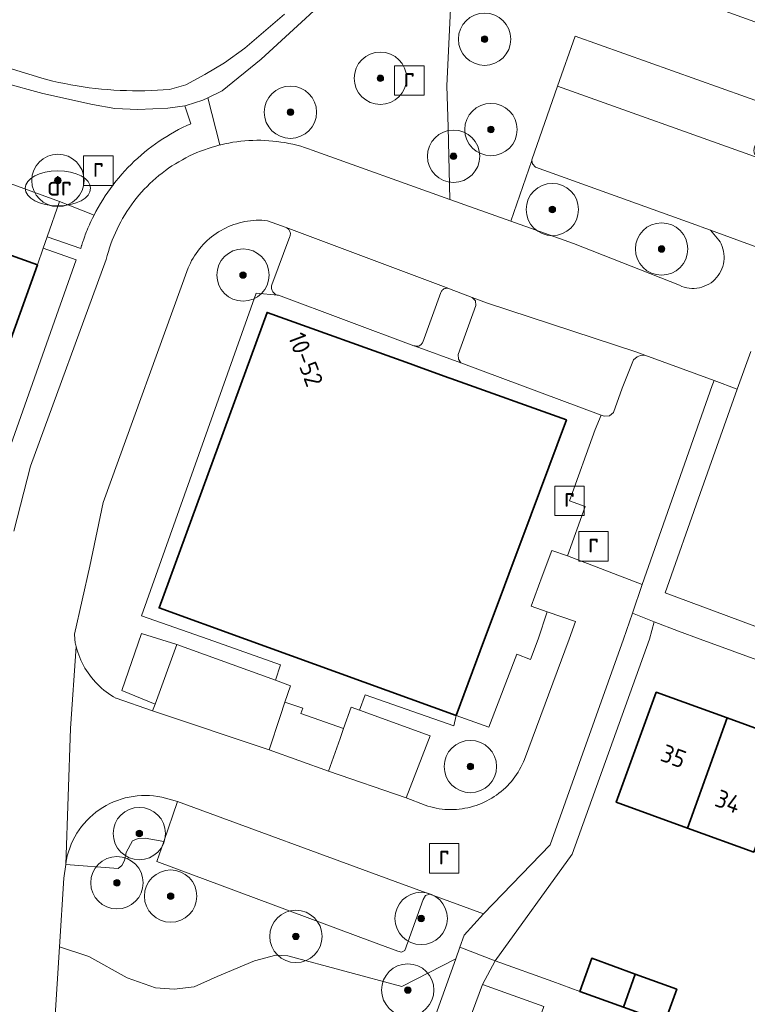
# Model space of a CAD drawing. Extents: x 154222 to 160093, y 456746 to 462495.
# Tile 245 of 256: x 158883 to 158939, y 460972 to 461047. Entities that reach past the tile are written whole.
import ezdxf
from ezdxf.enums import TextEntityAlignment as Align

# ---------------------------------------------------------------- set-up
doc = ezdxf.new("R2010")
doc.units = 0
doc.header["$LTSCALE"] = 0.75
doc.layers.get('0').update_dxf_attribs({"linetype": 'CONTINUOUS'})
for name, color, linetype, lineweight in [('B-XX-GR-BEPLANTING_CULTUUR_BOSPLANTSOEN-GV', 252, 'CONTINUOUS', 18), ('B-XX-GR-BEPLANTING_CULTUUR_HEESTERS-GV', 252, 'CONTINUOUS', 18), ('B-XX-GR-BOOM-S', 252, 'CONTINUOUS', 25), ('B-XX-OG-BEBOUWING-GV', 6, 'CONTINUOUS', 35), ('B-XX-OG-BEBOUWING-T18', 1, 'CONTINUOUS', 18), ('B-XX-OG-TERREIN_CULTUURSCHEIDING-GV', 252, 'CONTINUOUS', 18), ('B-XX-OG-TERREIN_ERF-GV', 252, 'CONTINUOUS', 18), ('B-XX-RI-DRAINAGE_PUT-S', 252, 'CONTINUOUS', 25), ('B-XX-RI-GWA_RIOOLPUT-S', 252, 'CONTINUOUS', 25), ('B-XX-VH-VERHARDING_STRAATBAKSTEEN-GV', 252, 'CONTINUOUS', 18), ('B-XX-VH-VERHARDING_TEGEL-GV', 252, 'CONTINUOUS', 18)]:
    doc.layers.add(name, color=color, linetype=linetype, lineweight=lineweight)
doc.styles.add('NLCS-ISO', font='NLCS-ISO.ttf')
doc.styles.add('NLCS-ISO-M-T18', font='NLCS-ISO.ttf', dxfattribs={"height": 1.8})

# ---------------------------------------------------------------- blocks, each defined once
blk = doc.blocks.new('SRI-PUT_INSPECTIEPUT_RIOOLPUT-SO')
at = {"color": 0, "linetype": 'ByBlock', "lineweight": 18}
blk.add_lwpolyline([(-1.125, -1.125), (1.125, -1.125), (1.125, 1.125), (-1.125, 1.125)], close=True, dxfattribs=at)
at = {"color": 0, "linetype": 'ByBlock', "lineweight": 18, "style": 'NLCS-ISO'}
blk.add_text('r', height=1.5, dxfattribs=at).set_placement((0, 0.283), align=Align.MIDDLE_CENTER)
blk = doc.blocks.new('SKL-WATER_DRAINAGEPUT-SO')
at = {"color": 0, "linetype": 'ByBlock', "lineweight": 18}
blk.add_ellipse((0, 0), major_axis=(2.5, 0), ratio=0.54, dxfattribs=at)
at = {"color": 0, "linetype": 'ByBlock', "lineweight": 18, "style": 'NLCS-ISO'}
blk.add_text('dr', height=1.5, dxfattribs=at).set_placement((0.117, 0.194), align=Align.MIDDLE_CENTER)
blk = doc.blocks.new('SGR-BOOM_01-SO')
at = {"linetype": 'ByBlock', "lineweight": 18}
h = blk.add_hatch(color=0, dxfattribs=at)
h.dxf.hatch_style = 1
edge = h.paths.add_edge_path()
edge.add_arc((0, 0), 0.25, 0, 360)
at = {"color": 0, "linetype": 'ByBlock', "lineweight": 18}
for radius in [2, 0.25]:
    blk.add_circle((0, 0), radius, dxfattribs=at)

msp = doc.modelspace()

# ---------------------------------------------------------------- linework, layer by layer
at = {"layer": 'B-XX-GR-BEPLANTING_CULTUUR_BOSPLANTSOEN-GV'}
msp.add_lwpolyline([(158942.175, 461046.053), (158917.939, 461054.837), (158915.869, 461048.722), (158915.562, 461042.306), (158915.647, 461039.135), (158915.794, 461033.616), (158920.444, 461031.95), (158922.054, 461036.583), (158922.045, 461036.649), (158924.007, 461042.264), (158925.357, 461046.084), (158940.221, 461040.783)], close=True, dxfattribs=at)
at = {"layer": 'B-XX-GR-BEPLANTING_CULTUUR_HEESTERS-GV'}
for points in [[(158888.613, 461032.413), (158885.986, 461033.45), (158885.041, 461030.748), (158887.595, 461029.852), (158887.668, 461030.092), (158887.676, 461030.116), (158887.745, 461030.331), (158887.761, 461030.378), (158887.826, 461030.568), (158887.851, 461030.639), (158887.911, 461030.804), (158887.946, 461030.898), (158888, 461031.039), (158888.046, 461031.156), (158888.093, 461031.272), (158888.15, 461031.411), (158888.189, 461031.504), (158888.259, 461031.665), (158888.289, 461031.734), (158888.372, 461031.916), (158888.394, 461031.962), (158888.49, 461032.166), (158888.501, 461032.188)], [(158901.428, 461032.016), (158901.211, 461032.019), (158900.995, 461032.013), (158900.778, 461032), (158900.562, 461031.979), (158900.347, 461031.95), (158900.133, 461031.913), (158899.921, 461031.868), (158899.711, 461031.816), (158899.502, 461031.755), (158899.296, 461031.687), (158899.093, 461031.612), (158898.893, 461031.529), (158898.695, 461031.439), (158898.502, 461031.341), (158898.312, 461031.237), (158898.126, 461031.125), (158897.944, 461031.007), (158897.766, 461030.882), (158897.594, 461030.75), (158897.426, 461030.613), (158897.264, 461030.469), (158897.107, 461030.319), (158896.955, 461030.164), (158896.81, 461030.003), (158896.67, 461029.837), (158896.537, 461029.666), (158896.41, 461029.49), (158896.289, 461029.31), (158896.176, 461029.125), (158896.069, 461028.936), (158895.969, 461028.743), (158895.877, 461028.547), (158895.808, 461028.388), (158889.302, 461010.445), (158888.288, 461005.571), (158887.126, 461000.393), (158887.136, 460999.999), (158887.151, 460999.905), (158887.167, 460999.812), (158887.185, 460999.719), (158887.205, 460999.626), (158887.225, 460999.533), (158887.248, 460999.441), (158887.306, 460999.225), (158887.371, 460999.012), (158887.444, 460998.801), (158887.524, 460998.593), (158887.612, 460998.388), (158887.707, 460998.186), (158887.809, 460997.988), (158887.919, 460997.794), (158888.035, 460997.603), (158888.158, 460997.417), (158888.287, 460997.236), (158888.423, 460997.059), (158888.565, 460996.887), (158888.714, 460996.72), (158888.868, 460996.559), (158889.028, 460996.403), (158889.193, 460996.254), (158889.364, 460996.11), (158889.539, 460995.973), (158889.72, 460995.841), (158889.905, 460995.717), (158890.094, 460995.599), (158890.288, 460995.488), (158890.297, 460995.483), (158893.092, 460994.511), (158893.277, 460995.024), (158890.732, 460996.07), (158892.234, 461000.443), (158894.93, 460999.602), (158902.468, 460996.853), (158902.861, 460998.033), (158897.319, 461000), (158892.238, 461001.774), (158900.988, 461026.436), (158902.644, 461026.294), (158902.61, 461026.302), (158902.544, 461026.324), (158902.481, 461026.354), (158902.422, 461026.391), (158902.367, 461026.434), (158902.318, 461026.484), (158902.275, 461026.538), (158902.238, 461026.598), (158902.208, 461026.661), (158902.186, 461026.727), (158902.172, 461026.795), (158902.165, 461026.865), (158902.166, 461026.934), (158902.176, 461027.003), (158902.193, 461027.071), (158903.569, 461030.771), (158903.59, 461030.832), (158903.604, 461030.895), (158903.609, 461030.959), (158903.606, 461031.024), (158903.596, 461031.087), (158903.578, 461031.149), (158903.552, 461031.208), (158903.519, 461031.264), (158903.48, 461031.315), (158903.434, 461031.361), (158903.383, 461031.4), (158903.328, 461031.434), (158903.284, 461031.454), (158901.861, 461031.986), (158901.645, 461032.005)], [(158887.248, 461029), (158884.736, 461029.882), (158884.288, 461028.606), (158881.273, 461020.232), (158876.533, 461007.118), (158878.333, 461006.499), (158880.273, 461009.309)], [(158935.965, 461019.768), (158930.673, 461021.713), (158930.335, 461021.679), (158930.089, 461021.584), (158929.806, 461021.338), (158928.955, 461019.172), (158928.273, 461017.335), (158927.971, 461017.072), (158927.571, 461017.047), (158927.349, 461017.13), (158926.885, 461016.033), (158924.924, 461010.581), (158926.124, 461010.129), (158924.766, 461006.377), (158930.487, 461004.18), (158935.828, 461019.377)], [(158925.393, 461001.356), (158923.208, 461002.076), (158922.539, 461000), (158921.942, 460998.451), (158920.894, 460998.859), (158918.764, 460993.264), (158916.275, 460994.165), (158916.08, 460993.366), (158909.32, 460995.738), (158908.886, 460994.57), (158914.294, 460992.603), (158912.458, 460987.863), (158913.905, 460987.301), (158914.114, 460987.234), (158914.326, 460987.174), (158914.54, 460987.122), (158914.755, 460987.078), (158914.972, 460987.041), (158915.19, 460987.013), (158915.409, 460986.992), (158915.628, 460986.98), (158915.848, 460986.975), (158916.068, 460986.979), (158916.288, 460986.99), (158916.507, 460987.009), (158916.725, 460987.037), (158916.942, 460987.072), (158917.158, 460987.115), (158917.372, 460987.166), (158917.584, 460987.225), (158917.793, 460987.291), (158918.001, 460987.365), (158918.205, 460987.447), (158918.406, 460987.536), (158918.604, 460987.632), (158918.798, 460987.735), (158918.988, 460987.845), (158919.174, 460987.962), (158919.356, 460988.086), (158919.533, 460988.216), (158919.706, 460988.353), (158919.873, 460988.496), (158920.035, 460988.645), (158920.191, 460988.799), (158920.342, 460988.959), (158920.487, 460989.125), (158920.625, 460989.296), (158920.758, 460989.471), (158920.884, 460989.652), (158921.003, 460989.836), (158921.115, 460990.025), (158921.221, 460990.218), (158921.319, 460990.415), (158921.41, 460990.615), (158921.486, 460990.798), (158924.898, 461000)], [(158893.937, 460984.532), (158892.516, 460984.782), (158891.979, 460984.751), (158891.561, 460984.573), (158891.077, 460983.702), (158890.939, 460983.077), (158890.739, 460982.709), (158890.47, 460982.472), (158886.454, 460982.777), (158886.316, 460981.723), (158885.984, 460976.488), (158888.22, 460975.741), (158891.135, 460974.111), (158893.309, 460973.349), (158894.744, 460973.238), (158896.271, 460973.413), (158898.026, 460974.221), (158900.875, 460975.419), (158902.506, 460975.854), (158903.42, 460975.787), (158912.12, 460973.446), (158916.241, 460975.576), (158916.554, 460976.451), (158916.884, 460977.371), (158918.348, 460979.012), (158914.267, 460980.497), (158913.936, 460980.415), (158913.759, 460980.111), (158912.345, 460976.207), (158912.092, 460976.08), (158911.813, 460976.156), (158909.876, 460976.873), (158893.408, 460983)]]:
    msp.add_lwpolyline(points, close=True, dxfattribs=at)
at = {"layer": 'B-XX-OG-BEBOUWING-GV'}
for points in [[(158884.288, 461028.606), (158878.945, 461030.529), (158874.941, 461019.474), (158876.947, 461018.752), (158877.916, 461021.441), (158881.273, 461020.232)], [(158913.057, 461020.938), (158901.835, 461024.977), (158893.581, 461002.389), (158900.176, 461000), (158916.271, 460994.166), (158918.444, 461000), (158919.707, 461003.386), (158920.556, 461005.667), (158921.287, 461007.63), (158924.685, 461016.752), (158915.86, 461019.929), (158915.72, 461019.979), (158913.121, 461020.915)], [(158936.959, 460993.982), (158931.556, 460995.945), (158928.502, 460987.539), (158933.944, 460985.562)], [(158942.053, 460992.131), (158936.959, 460993.982), (158933.944, 460985.562), (158938.999, 460983.725)], [(158929.949, 460974.402), (158926.627, 460975.61), (158925.712, 460973.078), (158929.043, 460971.872)], [(158933.121, 460973.249), (158929.949, 460974.402), (158929.043, 460971.872), (158932.209, 460970.726)]]:
    msp.add_lwpolyline(points, close=True, dxfattribs=at)
at = {"layer": 'B-XX-OG-TERREIN_CULTUURSCHEIDING-GV'}
for points in [[(158908.474, 461050.886), (158901.376, 461044.338), (158898.394, 461041.915), (158897.31, 461041.386), (158898.219, 461037.772), (158898.296, 461037.791), (158898.597, 461037.861), (158898.899, 461037.922), (158899.203, 461037.976), (158899.508, 461038.022), (158899.815, 461038.06), (158900.122, 461038.09), (158900.43, 461038.112), (158900.738, 461038.126), (158901.047, 461038.132), (158901.355, 461038.13), (158901.664, 461038.12), (158901.972, 461038.102), (158902.28, 461038.076), (158902.586, 461038.042), (158902.892, 461038), (158903.197, 461037.95), (158903.5, 461037.893), (158903.802, 461037.827), (158904.102, 461037.754), (158904.399, 461037.673), (158904.695, 461037.584), (158904.988, 461037.488), (158905.279, 461037.384), (158915.794, 461033.616), (158915.647, 461039.135), (158915.562, 461042.306), (158915.869, 461048.722)], [(158879.879, 461044.324), (158884.539, 461042.895), (158884.997, 461042.775), (158885.457, 461042.662), (158885.919, 461042.557), (158886.383, 461042.46), (158886.848, 461042.371), (158887.315, 461042.29), (158887.783, 461042.216), (158888.252, 461042.151), (158888.722, 461042.093), (158889.193, 461042.043), (158889.665, 461042.002), (158890.137, 461041.968), (158890.61, 461041.942), (158891.084, 461041.925), (158891.557, 461041.915), (158892.031, 461041.913), (158892.505, 461041.92), (158892.978, 461041.934), (158893.451, 461041.956), (158893.894, 461041.984), (158894.387, 461042.014), (158895.615, 461042.375), (158897.088, 461043.151), (158898.58, 461044.041), (158900.139, 461045.17), (158903.148, 461047.78)], [(158879.174, 461035.914), (158885.986, 461033.45), (158888.613, 461032.413), (158888.756, 461032.687), (158888.923, 461032.991), (158889.097, 461033.292), (158889.278, 461033.588), (158889.466, 461033.88), (158889.66, 461034.168), (158889.861, 461034.451), (158890.068, 461034.729), (158890.282, 461035.003), (158890.502, 461035.271), (158890.729, 461035.534), (158890.961, 461035.793), (158891.199, 461036.045), (158891.443, 461036.292), (158891.692, 461036.534), (158891.947, 461036.769), (158892.207, 461036.999), (158892.473, 461037.223), (158892.744, 461037.44), (158893.019, 461037.651), (158893.299, 461037.856), (158893.584, 461038.054), (158893.874, 461038.246), (158894.168, 461038.431), (158894.466, 461038.609), (158894.768, 461038.78), (158895.074, 461038.944), (158895.383, 461039.102), (158895.696, 461039.251), (158896.013, 461039.394), (158895.548, 461040.772), (158894.243, 461040.597), (158891.957, 461040.481), (158890.199, 461040.573), (158888.498, 461040.855), (158884.698, 461041.719), (158881.732, 461042.533)], [(158938.773, 461021.991), (158937.732, 461019.119), (158934.915, 461011.126), (158932.241, 461003.538), (158941.748, 461000)]]:
    msp.add_lwpolyline(points, dxfattribs=at)
for points in [[(158922.092, 461036.32), (158922.054, 461036.583), (158920.444, 461031.95), (158925.24, 461030.231), (158933.321, 461027.045), (158933.5, 461026.968), (158933.685, 461026.905), (158933.874, 461026.858), (158934.067, 461026.826), (158934.262, 461026.811), (158934.457, 461026.811), (158934.651, 461026.828), (158934.844, 461026.86), (158935.033, 461026.908), (158935.218, 461026.971), (158935.397, 461027.049), (158935.569, 461027.142), (158935.732, 461027.248), (158935.887, 461027.367), (158936.031, 461027.499), (158936.164, 461027.642), (158936.285, 461027.795), (158936.392, 461027.958), (158936.487, 461028.129), (158936.567, 461028.307), (158936.631, 461028.491), (158936.681, 461028.68), (158936.715, 461028.872), (158936.734, 461029.066), (158936.736, 461029.261), (158936.722, 461029.456), (158936.692, 461029.649), (158936.647, 461029.839), (158936.586, 461030.024), (158936.511, 461030.204), (158936.42, 461030.377), (158936.34, 461030.507), (158935.691, 461031.266), (158934.981, 461031.527), (158934.859, 461031.578), (158922.325, 461036.083)], [(158892.854, 460988.041), (158892.541, 460988.052), (158892.229, 460988.046), (158891.917, 460988.024), (158891.607, 460987.986), (158891.299, 460987.933), (158890.994, 460987.864), (158890.693, 460987.779), (158890.396, 460987.679), (158890.106, 460987.564), (158889.821, 460987.434), (158889.544, 460987.29), (158889.274, 460987.132), (158889.013, 460986.96), (158888.76, 460986.776), (158888.518, 460986.578), (158888.286, 460986.369), (158888.065, 460986.147), (158887.856, 460985.915), (158887.659, 460985.672), (158887.474, 460985.42), (158887.303, 460985.159), (158887.145, 460984.889), (158887.001, 460984.611), (158886.872, 460984.326), (158886.757, 460984.035), (158886.657, 460983.739), (158886.573, 460983.438), (158886.504, 460983.133), (158886.491, 460983.066), (158886.454, 460982.777), (158890.47, 460982.472), (158890.739, 460982.709), (158890.939, 460983.077), (158891.077, 460983.702), (158891.561, 460984.573), (158891.979, 460984.751), (158892.516, 460984.782), (158893.937, 460984.532), (158894.993, 460987.592), (158893.783, 460987.915), (158893.475, 460987.973), (158893.166, 460988.015)], [(158888.22, 460975.741), (158885.984, 460976.488), (158883.857, 460942.959), (158883.826, 460942.41), (158883.694, 460940.058), (158893.763, 460939.048), (158893.793, 460940.225), (158897.33, 460950.692), (158898.162, 460951.858), (158899.322, 460952.954), (158900.58, 460953.766), (158901.676, 460954.41), (158902.965, 460954.663), (158908.405, 460953.715), (158916.241, 460975.576), (158912.12, 460973.446), (158903.42, 460975.787), (158902.506, 460975.854), (158900.875, 460975.419), (158898.026, 460974.221), (158896.271, 460973.413), (158894.744, 460973.238), (158893.309, 460973.349), (158891.135, 460974.111)]]:
    msp.add_lwpolyline(points, close=True, dxfattribs=at)
at = {"layer": 'B-XX-OG-TERREIN_ERF-GV'}
for points in [[(158868.294, 461039.836), (158865.15, 461040.971), (158863.451, 461036.107), (158868.712, 461034.213), (158873.814, 461032.376), (158878.945, 461030.529), (158884.288, 461028.606), (158884.736, 461029.882), (158885.041, 461030.748), (158885.986, 461033.45), (158879.174, 461035.914), (158878.762, 461036.062), (158878.566, 461036.132), (158874.194, 461037.71), (158874.159, 461037.723), (158873.732, 461037.876), (158873.147, 461038.087), (158868.965, 461039.594)], [(158902.644, 461026.294), (158900.988, 461026.436), (158892.238, 461001.774), (158897.319, 461000), (158902.861, 460998.033), (158902.468, 460996.853), (158903.614, 460996.435), (158903.198, 460995.186), (158904.552, 460994.727), (158904.409, 460994.324), (158907.676, 460993.171), (158908.255, 460994.799), (158908.886, 460994.57), (158909.32, 460995.738), (158916.08, 460993.366), (158916.275, 460994.165), (158918.764, 460993.264), (158920.894, 460998.859), (158921.942, 460998.451), (158922.539, 461000), (158923.208, 461002.076), (158922.008, 461002.528), (158922.844, 461004.808), (158923.566, 461006.779), (158924.766, 461006.377), (158926.124, 461010.129), (158924.924, 461010.581), (158926.885, 461016.033), (158927.349, 461017.13), (158916.634, 461021.12), (158913.136, 461022.4), (158913.106, 461022.408), (158913.049, 461022.432), (158902.697, 461026.284), (158902.678, 461026.287)], [(158893.581, 461002.389), (158901.835, 461024.977), (158913.057, 461020.938), (158913.121, 461020.915), (158915.72, 461019.979), (158915.86, 461019.929), (158924.685, 461016.752), (158921.287, 461007.63), (158920.556, 461005.667), (158919.707, 461003.386), (158918.444, 461000), (158916.271, 460994.166), (158900.176, 461000)], [(158922.977, 460971.918), (158918.27, 460973.611), (158910.602, 460952.838), (158915.477, 460951.083), (158917.443, 460956.544), (158919.238, 460961.531), (158921.098, 460966.697)]]:
    msp.add_lwpolyline(points, close=True, dxfattribs=at)
for points in [[(158989.154, 460980.21), (158934.899, 461000), (158933.25, 461000.601), (158931.399, 461001.333), (158931.046, 461000), (158925.136, 460983.565), (158919.254, 460975.416), (158923.651, 460973.824), (158925.712, 460973.078), (158926.627, 460975.61), (158929.949, 460974.402), (158933.121, 460973.249), (158932.209, 460970.726)], [(158938.999, 460983.725), (158933.944, 460985.562), (158928.502, 460987.539), (158931.556, 460995.945), (158936.959, 460993.982), (158942.053, 460992.131)]]:
    msp.add_lwpolyline(points, dxfattribs=at)
at = {"layer": 'B-XX-VH-VERHARDING_STRAATBAKSTEEN-GV'}
for points in [[(158940.221, 461040.783), (158925.357, 461046.084), (158924.007, 461042.264), (158939.4, 461036.774), (158939.351, 461036.797), (158939.29, 461036.834), (158939.234, 461036.877), (158939.182, 461036.926), (158939.136, 461036.981), (158939.097, 461037.041), (158939.065, 461037.104), (158939.04, 461037.171), (158939.022, 461037.24), (158939.013, 461037.311), (158939.011, 461037.382), (158939.018, 461037.453), (158939.032, 461037.523)], [(158924.766, 461006.377), (158923.566, 461006.779), (158922.844, 461004.808), (158922.008, 461002.528), (158923.208, 461002.076), (158925.393, 461001.356), (158924.898, 461000), (158921.486, 460990.798), (158921.41, 460990.615), (158921.319, 460990.415), (158921.221, 460990.218), (158921.115, 460990.025), (158921.003, 460989.836), (158920.884, 460989.652), (158920.758, 460989.471), (158920.625, 460989.296), (158920.487, 460989.125), (158920.342, 460988.959), (158920.191, 460988.799), (158920.035, 460988.645), (158919.873, 460988.496), (158919.706, 460988.353), (158919.533, 460988.216), (158919.356, 460988.086), (158919.174, 460987.962), (158918.988, 460987.845), (158918.798, 460987.735), (158918.604, 460987.632), (158918.406, 460987.536), (158918.205, 460987.447), (158918.001, 460987.365), (158917.793, 460987.291), (158917.584, 460987.225), (158917.372, 460987.166), (158917.158, 460987.115), (158916.942, 460987.072), (158916.725, 460987.037), (158916.507, 460987.009), (158916.288, 460986.99), (158916.068, 460986.979), (158915.848, 460986.975), (158915.628, 460986.98), (158915.409, 460986.992), (158915.19, 460987.013), (158914.972, 460987.041), (158914.755, 460987.078), (158914.54, 460987.122), (158914.326, 460987.174), (158914.114, 460987.234), (158913.905, 460987.301), (158912.458, 460987.863), (158906.518, 460989.908), (158901.977, 460991.543), (158893.092, 460994.511), (158890.297, 460995.483), (158890.288, 460995.488), (158890.094, 460995.599), (158889.905, 460995.717), (158889.72, 460995.841), (158889.539, 460995.973), (158889.364, 460996.11), (158889.193, 460996.254), (158889.028, 460996.403), (158888.868, 460996.559), (158888.714, 460996.72), (158888.565, 460996.887), (158888.423, 460997.059), (158888.287, 460997.236), (158888.158, 460997.417), (158888.035, 460997.603), (158887.919, 460997.794), (158887.809, 460997.988), (158887.707, 460998.186), (158887.612, 460998.388), (158887.524, 460998.593), (158887.444, 460998.801), (158887.371, 460999.012), (158887.306, 460999.225), (158887.248, 460999.441), (158886.816, 460993.171), (158886.454, 460982.777), (158886.491, 460983.066), (158886.504, 460983.133), (158886.573, 460983.438), (158886.657, 460983.739), (158886.757, 460984.035), (158886.872, 460984.326), (158887.001, 460984.611), (158887.145, 460984.889), (158887.303, 460985.159), (158887.474, 460985.42), (158887.659, 460985.672), (158887.856, 460985.915), (158888.065, 460986.147), (158888.286, 460986.369), (158888.518, 460986.578), (158888.76, 460986.776), (158889.013, 460986.96), (158889.274, 460987.132), (158889.544, 460987.29), (158889.821, 460987.434), (158890.106, 460987.564), (158890.396, 460987.679), (158890.693, 460987.779), (158890.994, 460987.864), (158891.299, 460987.933), (158891.607, 460987.986), (158891.917, 460988.024), (158892.229, 460988.046), (158892.541, 460988.052), (158892.854, 460988.041), (158893.166, 460988.015), (158893.475, 460987.973), (158893.783, 460987.915), (158894.993, 460987.592), (158911.61, 460981.464), (158914.267, 460980.497), (158918.348, 460979.012), (158923.44, 460984.278), (158929.062, 461000), (158929.74, 461001.989), (158930.487, 461004.18)], [(158902.468, 460996.853), (158894.93, 460999.602), (158893.277, 460995.024), (158893.092, 460994.511), (158901.977, 460991.543), (158902.828, 460994.082), (158903.198, 460995.186), (158903.614, 460996.435)], [(158908.886, 460994.57), (158908.255, 460994.799), (158907.676, 460993.171), (158907.409, 460992.419), (158906.518, 460989.908), (158912.458, 460987.863), (158914.294, 460992.603)], [(158911.61, 460981.464), (158894.993, 460987.592), (158893.937, 460984.532), (158893.408, 460983), (158909.876, 460976.873), (158911.813, 460976.156), (158912.092, 460976.08), (158912.345, 460976.207), (158913.759, 460980.111), (158913.936, 460980.415), (158914.267, 460980.497)]]:
    msp.add_lwpolyline(points, close=True, dxfattribs=at)
for points in [[(158939.4, 461036.774), (158924.007, 461042.264), (158922.045, 461036.649), (158922.054, 461036.583), (158922.092, 461036.32), (158922.325, 461036.083), (158934.859, 461031.578), (158934.981, 461031.527), (158935.691, 461031.266), (158936.187, 461031.084), (158943.677, 461028.329)], [(158943.677, 461028.329), (158936.187, 461031.084), (158935.691, 461031.266), (158936.34, 461030.507), (158936.42, 461030.377), (158936.511, 461030.204), (158936.586, 461030.024), (158936.647, 461029.839), (158936.692, 461029.649), (158936.722, 461029.456), (158936.736, 461029.261), (158936.734, 461029.066), (158936.715, 461028.872), (158936.681, 461028.68), (158936.631, 461028.491), (158936.567, 461028.307), (158936.487, 461028.129), (158936.392, 461027.958), (158936.285, 461027.795), (158936.164, 461027.642), (158936.031, 461027.499), (158935.887, 461027.367), (158935.732, 461027.248), (158935.569, 461027.142), (158935.397, 461027.049), (158935.218, 461026.971), (158935.033, 461026.908), (158934.844, 461026.86), (158934.651, 461026.828), (158934.457, 461026.811), (158934.262, 461026.811), (158934.067, 461026.826), (158933.874, 461026.858), (158933.685, 461026.905), (158933.5, 461026.968), (158933.321, 461027.045), (158925.24, 461030.231), (158920.444, 461031.95), (158915.794, 461033.616), (158905.279, 461037.384), (158904.988, 461037.488), (158904.695, 461037.584), (158904.399, 461037.673), (158904.102, 461037.754), (158903.802, 461037.827), (158903.5, 461037.893), (158903.197, 461037.95), (158902.892, 461038), (158902.586, 461038.042), (158902.28, 461038.076), (158901.972, 461038.102), (158901.664, 461038.12), (158901.355, 461038.13), (158901.047, 461038.132), (158900.738, 461038.126), (158900.43, 461038.112), (158900.122, 461038.09), (158899.815, 461038.06), (158899.508, 461038.022), (158899.203, 461037.976), (158898.899, 461037.922), (158898.597, 461037.861), (158898.296, 461037.791), (158898.219, 461037.772), (158897.921, 461037.693), (158897.625, 461037.607), (158897.332, 461037.513), (158897.041, 461037.411), (158896.752, 461037.302), (158896.467, 461037.186), (158896.185, 461037.062), (158895.906, 461036.931), (158895.63, 461036.792), (158895.359, 461036.646), (158895.091, 461036.494), (158894.827, 461036.335), (158894.568, 461036.168), (158894.312, 461035.995), (158894.062, 461035.816), (158893.816, 461035.63), (158893.575, 461035.438), (158893.339, 461035.24), (158893.109, 461035.035), (158892.883, 461034.825), (158892.663, 461034.609), (158892.449, 461034.387), (158892.241, 461034.159), (158892.039, 461033.927), (158891.843, 461033.689), (158891.653, 461033.446), (158891.469, 461033.199), (158891.292, 461032.946), (158891.122, 461032.69), (158890.958, 461032.429), (158890.801, 461032.163), (158890.651, 461031.894), (158890.508, 461031.621), (158890.373, 461031.344), (158890.244, 461031.064), (158890.123, 461030.781), (158890.009, 461030.494), (158889.903, 461030.205), (158889.804, 461029.913), (158889.712, 461029.619), (158889.629, 461029.322), (158889.553, 461029.023), (158889.55, 461029.01), (158883.76, 461013.227), (158882.487, 461008.245)], [(158883.857, 460942.959), (158885.984, 460976.488), (158886.316, 460981.723), (158886.454, 460982.777), (158886.816, 460993.171), (158887.248, 460999.441), (158887.225, 460999.533), (158887.205, 460999.626), (158887.185, 460999.719), (158887.167, 460999.812), (158887.151, 460999.905), (158887.136, 460999.999), (158887.126, 461000.393), (158888.288, 461005.571), (158889.302, 461010.445), (158895.808, 461028.388), (158895.877, 461028.547), (158895.969, 461028.743), (158896.069, 461028.936), (158896.176, 461029.125), (158896.289, 461029.31), (158896.41, 461029.49), (158896.537, 461029.666), (158896.67, 461029.837), (158896.81, 461030.003), (158896.955, 461030.164), (158897.107, 461030.319), (158897.264, 461030.469), (158897.426, 461030.613), (158897.594, 461030.75), (158897.766, 461030.882), (158897.944, 461031.007), (158898.126, 461031.125), (158898.312, 461031.237), (158898.502, 461031.341), (158898.695, 461031.439), (158898.893, 461031.529), (158899.093, 461031.612), (158899.296, 461031.687), (158899.502, 461031.755), (158899.711, 461031.816), (158899.921, 461031.868), (158900.133, 461031.913), (158900.347, 461031.95), (158900.562, 461031.979), (158900.778, 461032), (158900.995, 461032.013), (158901.211, 461032.019), (158901.428, 461032.016), (158901.645, 461032.005), (158901.861, 461031.986), (158903.284, 461031.454), (158915.708, 461026.806), (158915.768, 461026.784), (158917.481, 461026.103), (158918.655, 461025.673), (158930.063, 461021.937), (158930.673, 461021.713), (158935.965, 461019.768), (158937.732, 461019.119), (158938.773, 461021.991)]]:
    msp.add_lwpolyline(points, dxfattribs=at)
at = {"layer": 'B-XX-VH-VERHARDING_TEGEL-GV'}
for points in [[(158881.732, 461042.533), (158884.698, 461041.719), (158888.498, 461040.855), (158890.199, 461040.573), (158891.957, 461040.481), (158894.243, 461040.597), (158895.548, 461040.772), (158895.64, 461040.784), (158896.92, 461041.195), (158897.31, 461041.386), (158898.394, 461041.915), (158901.376, 461044.338), (158908.474, 461050.886)], [(158903.148, 461047.78), (158900.139, 461045.17), (158898.58, 461044.041), (158897.088, 461043.151), (158895.615, 461042.375), (158894.387, 461042.014), (158893.894, 461041.984), (158893.451, 461041.956), (158892.978, 461041.934), (158892.505, 461041.92), (158892.031, 461041.913), (158891.557, 461041.915), (158891.084, 461041.925), (158890.61, 461041.942), (158890.137, 461041.968), (158889.665, 461042.002), (158889.193, 461042.043), (158888.722, 461042.093), (158888.252, 461042.151), (158887.783, 461042.216), (158887.315, 461042.29), (158886.848, 461042.371), (158886.383, 461042.46), (158885.919, 461042.557), (158885.457, 461042.662), (158884.997, 461042.775), (158884.539, 461042.895), (158879.879, 461044.324)], [(158882.487, 461008.245), (158883.76, 461013.227), (158889.55, 461029.01), (158889.553, 461029.023), (158889.629, 461029.322), (158889.712, 461029.619), (158889.804, 461029.913), (158889.903, 461030.205), (158890.009, 461030.494), (158890.123, 461030.781), (158890.244, 461031.064), (158890.373, 461031.344), (158890.508, 461031.621), (158890.651, 461031.894), (158890.801, 461032.163), (158890.958, 461032.429), (158891.122, 461032.69), (158891.292, 461032.946), (158891.469, 461033.199), (158891.653, 461033.446), (158891.843, 461033.689), (158892.039, 461033.927), (158892.241, 461034.159), (158892.449, 461034.387), (158892.663, 461034.609), (158892.883, 461034.825), (158893.109, 461035.035), (158893.339, 461035.24), (158893.575, 461035.438), (158893.816, 461035.63), (158894.062, 461035.816), (158894.312, 461035.995), (158894.568, 461036.168), (158894.827, 461036.335), (158895.091, 461036.494), (158895.359, 461036.646), (158895.63, 461036.792), (158895.906, 461036.931), (158896.185, 461037.062), (158896.467, 461037.186), (158896.752, 461037.302), (158897.041, 461037.411), (158897.332, 461037.513), (158897.625, 461037.607), (158897.921, 461037.693), (158898.219, 461037.772), (158897.31, 461041.386), (158896.92, 461041.195), (158895.64, 461040.784), (158895.548, 461040.772), (158896.013, 461039.394), (158895.696, 461039.251), (158895.383, 461039.102), (158895.074, 461038.944), (158894.768, 461038.78), (158894.466, 461038.609), (158894.168, 461038.431), (158893.874, 461038.246), (158893.584, 461038.054), (158893.299, 461037.856), (158893.019, 461037.651), (158892.744, 461037.44), (158892.473, 461037.223), (158892.207, 461036.999), (158891.947, 461036.769), (158891.692, 461036.534), (158891.443, 461036.292), (158891.199, 461036.045), (158890.961, 461035.793), (158890.729, 461035.534), (158890.502, 461035.271), (158890.282, 461035.003), (158890.068, 461034.729), (158889.861, 461034.451), (158889.66, 461034.168), (158889.466, 461033.88), (158889.278, 461033.588), (158889.097, 461033.292), (158888.923, 461032.991), (158888.756, 461032.687), (158888.613, 461032.413), (158888.501, 461032.188), (158888.49, 461032.166), (158888.394, 461031.962), (158888.372, 461031.916), (158888.289, 461031.734), (158888.259, 461031.665), (158888.189, 461031.504), (158888.15, 461031.411), (158888.093, 461031.272), (158888.046, 461031.156), (158888, 461031.039), (158887.946, 461030.898), (158887.911, 461030.804), (158887.851, 461030.639), (158887.826, 461030.568), (158887.761, 461030.378), (158887.745, 461030.331), (158887.676, 461030.116), (158887.668, 461030.092), (158887.595, 461029.852), (158885.041, 461030.748), (158884.736, 461029.882), (158887.248, 461029), (158880.273, 461009.309)], [(158929.043, 460971.872), (158925.712, 460973.078), (158923.651, 460973.824), (158919.254, 460975.416), (158918.27, 460973.611), (158922.977, 460971.918)]]:
    msp.add_lwpolyline(points, dxfattribs=at)
for points in [[(158915.708, 461026.806), (158903.284, 461031.454), (158903.328, 461031.434), (158903.383, 461031.4), (158903.434, 461031.361), (158903.48, 461031.315), (158903.519, 461031.264), (158903.552, 461031.208), (158903.578, 461031.149), (158903.596, 461031.087), (158903.606, 461031.024), (158903.609, 461030.959), (158903.604, 461030.895), (158903.59, 461030.832), (158903.569, 461030.771), (158902.193, 461027.071), (158902.176, 461027.003), (158902.166, 461026.934), (158902.165, 461026.865), (158902.172, 461026.795), (158902.186, 461026.727), (158902.208, 461026.661), (158902.238, 461026.598), (158902.275, 461026.538), (158902.318, 461026.484), (158902.367, 461026.434), (158902.422, 461026.391), (158902.481, 461026.354), (158902.544, 461026.324), (158902.61, 461026.302), (158902.644, 461026.294), (158902.678, 461026.287), (158902.697, 461026.284), (158913.049, 461022.432), (158913.106, 461022.408), (158913.136, 461022.4), (158913.166, 461022.392), (158913.228, 461022.384), (158913.29, 461022.383), (158913.352, 461022.391), (158913.412, 461022.407), (158913.47, 461022.429), (158913.524, 461022.46), (158913.574, 461022.497), (158913.619, 461022.54), (158913.657, 461022.588), (158913.69, 461022.641), (158913.715, 461022.698), (158915.1, 461026.496), (158915.12, 461026.541), (158915.151, 461026.596), (158915.189, 461026.647), (158915.234, 461026.692), (158915.283, 461026.732), (158915.338, 461026.765), (158915.396, 461026.791), (158915.456, 461026.81), (158915.519, 461026.82), (158915.582, 461026.823), (158915.646, 461026.818)], [(158915.646, 461026.818), (158915.582, 461026.823), (158915.519, 461026.82), (158915.456, 461026.81), (158915.396, 461026.791), (158915.338, 461026.765), (158915.283, 461026.732), (158915.234, 461026.692), (158915.189, 461026.647), (158915.151, 461026.596), (158915.12, 461026.541), (158915.1, 461026.496), (158913.715, 461022.698), (158913.69, 461022.641), (158913.657, 461022.588), (158913.619, 461022.54), (158913.574, 461022.497), (158913.524, 461022.46), (158913.47, 461022.429), (158913.412, 461022.407), (158913.352, 461022.391), (158913.29, 461022.383), (158913.228, 461022.384), (158913.166, 461022.392), (158913.136, 461022.4), (158916.634, 461021.12), (158916.436, 461021.408), (158916.431, 461021.757), (158917.765, 461025.511), (158917.745, 461025.866), (158917.481, 461026.103), (158915.768, 461026.784), (158915.708, 461026.806)], [(158918.655, 461025.673), (158917.481, 461026.103), (158917.745, 461025.866), (158917.765, 461025.511), (158916.431, 461021.757), (158916.436, 461021.408), (158916.634, 461021.12), (158927.349, 461017.13), (158927.571, 461017.047), (158927.971, 461017.072), (158928.273, 461017.335), (158928.955, 461019.172), (158929.806, 461021.338), (158930.089, 461021.584), (158930.335, 461021.679), (158930.673, 461021.713), (158930.063, 461021.937)], [(158937.732, 461019.119), (158935.965, 461019.768), (158935.828, 461019.377), (158930.487, 461004.18), (158929.74, 461001.989), (158931.399, 461001.333), (158933.25, 461000.601), (158934.899, 461000), (158989.154, 460980.21), (158991.05, 460985.629), (158987.284, 460983.756), (158977.319, 460987.313), (158976.431, 460987.63), (158975.512, 460987.957), (158974.816, 460988.205), (158954.574, 460995.425), (158953.664, 460995.75), (158953.196, 460995.917), (158952.445, 460996.185), (158941.748, 461000), (158932.241, 461003.538), (158934.915, 461011.126)], [(158931.399, 461001.333), (158929.74, 461001.989), (158929.062, 461000), (158923.44, 460984.278), (158918.348, 460979.012), (158916.884, 460977.371), (158916.554, 460976.451), (158919.254, 460975.416), (158925.136, 460983.565), (158931.046, 461000)], [(158894.93, 460999.602), (158892.234, 461000.443), (158890.732, 460996.07), (158893.277, 460995.024)], [(158904.552, 460994.727), (158903.198, 460995.186), (158902.828, 460994.082), (158901.977, 460991.543), (158906.518, 460989.908), (158907.409, 460992.419), (158907.676, 460993.171), (158904.409, 460994.324)], [(158919.254, 460975.416), (158916.554, 460976.451), (158916.241, 460975.576), (158908.405, 460953.715), (158900.087, 460938.414), (158893.763, 460939.048), (158883.694, 460940.058), (158883.55, 460937.733), (158892.77, 460936.817), (158894.42, 460936.655), (158894.818, 460936.612), (158901.42, 460935.902), (158906.187, 460944.574), (158907.505, 460946.916), (158910.602, 460952.838), (158918.27, 460973.611)]]:
    msp.add_lwpolyline(points, close=True, dxfattribs=at)

# ---------------------------------------------------------------- block references
at = {"layer": 'B-XX-GR-BOOM-S'}
for p in [(158918.443, 461045.858), (158910.482, 461042.871), (158903.615, 461040.278), (158918.927, 461038.953), (158916.071, 461036.908), (158885.854, 461035.064), (158923.615, 461032.84), (158931.962, 461029.822), (158899.991, 461027.832), (158917.355, 460990.264), (158892.074, 460985.14), (158890.366, 460981.382), (158894.466, 460980.357), (158913.597, 460978.649), (158904.031, 460977.282), (158912.572, 460973.182)]:
    msp.add_blockref('SGR-BOOM_01-SO', p, dxfattribs=at)
at = {"layer": 'B-XX-RI-DRAINAGE_PUT-S'}
msp.add_blockref('SKL-WATER_DRAINAGEPUT-SO', (158885.853, 461034.459), dxfattribs=at)
at = {"layer": 'B-XX-RI-GWA_RIOOLPUT-S'}
for p in [(158912.693, 461042.693), (158888.944, 461035.807), (158924.924, 461010.581), (158926.757, 461007.095), (158915.354, 460983.248)]:
    msp.add_blockref('SRI-PUT_INSPECTIEPUT_RIOOLPUT-SO', p, dxfattribs=at)

# ---------------------------------------------------------------- texts
at = {"layer": 'B-XX-OG-BEBOUWING-T18', "style": 'NLCS-ISO-M-T18'}
for s, rotation, p in [('10-52', 290.7, (158904.781, 461021.382)), ('35', 339.5, (158932.872, 460991.05)), ('34', 339.5, (158937.036, 460987.591))]:
    msp.add_text(s, height=1.35, rotation=rotation, dxfattribs=at).set_placement(p, align=Align.MIDDLE_CENTER)

doc.saveas('drawing.dxf')
